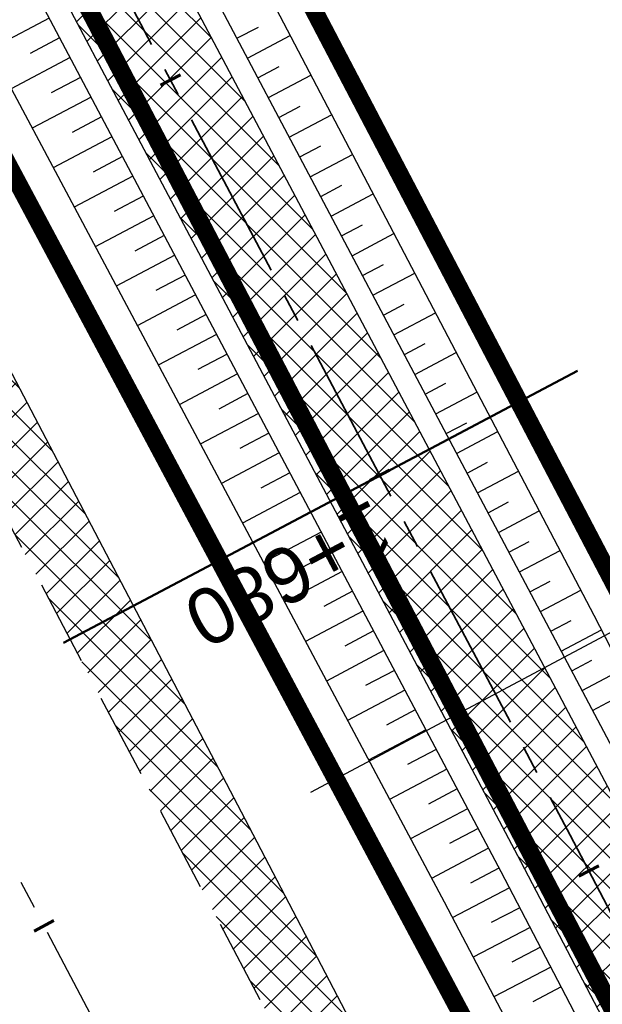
# Model space of a CAD drawing. Header units: metres. Extents: x 7529682 to 7533711, y 5721195 to 5727842.
# Tile 145 of 232: x 7530494 to 7530507, y 5726301 to 5726323. Entities that reach past the tile are written whole.
import ezdxf

# ---------------------------------------------------------------- set-up
doc = ezdxf.new("R2010")
doc.units = ezdxf.units.M
for name, pattern in [('817-dzialki-09-05-04$0$HIDDEN', [0.375, 0.25, -0.125]), ('ACAD_ISO05W100', [33, 24, -3, 0, -3, 0, -3]), ('CENTER', [50.800000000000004, 31.75, -6.35, 6.35, -6.35]), ('CENTER2', [28.575000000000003, 19.05, -3.175, 3.175, -3.175]), ('HIDDEN', [9.524999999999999, 6.35, -3.175])]:
    doc.linetypes.add(name, pattern=pattern)
for name, color, linetype in [('C-DROGI-SYTUACJA', 7, 'Continuous'), ('C-DROGI-SYTUACJA-ETYKIETY', 7, 'Continuous'), ('D-hatch-pobocza', 131, 'Continuous'), ('D-pobocza', 60, 'Continuous'), ('D-rowy', 160, 'Continuous'), ('D-skarpa', 2, 'Continuous'), ('D-skarpa-kreskowanie', 2, 'Continuous')]:
    doc.layers.add(name, color=color, linetype=linetype)
for name, color, linetype, lineweight, true_color in [('D-hatch-ciag-pieszo-rowerowy', 7, 'Continuous', 13, 0xff9f80), ('D-LR-etap-III', 7, '817-dzialki-09-05-04$0$HIDDEN', 50, 0x00008f), ('D-przekroje-pop', 7, 'Continuous', 50, 0x000099)]:
    doc.layers.add(name, color=color, linetype=linetype, lineweight=lineweight, true_color=true_color)
for name, color, linetype, lineweight in [('D-krawędzie', 3, 'Continuous', 30), ('D-obrzeża', 2, 'Continuous', 30), ('D-opisy', 2, 'Continuous', 30), ('D-oś', 10, 'CENTER', 30), ('D-pas-drogowy', 7, 'ACAD_ISO05W100', 50)]:
    doc.layers.add(name, color=color, linetype=linetype, lineweight=lineweight)
doc.layers.add('poprzeczki', color=7, linetype='Continuous', true_color=0x0000c7)
doc.styles.get("Standard").update_dxf_attribs({"font": 'arial.ttf'})
pattern_1 = [(45, (0, 0), (-0.3367596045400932, 0.3367596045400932), []), (135, (0, 0), (-0.3367596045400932, -0.3367596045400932), [])]

# ---------------------------------------------------------------- blocks, each defined once
blk = doc.blocks.new('AeccTickLine')
at = {"color": 0, "linetype": 'ByBlock', "lineweight": -2}
blk.add_line((0, 1), (-3.673819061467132e-16, -1), dxfattribs=at)

msp = doc.modelspace()

# ---------------------------------------------------------------- hatches: boundary and pattern name
at = {"layer": 'D-hatch-ciag-pieszo-rowerowy'}
h = msp.add_hatch(dxfattribs=at)
h.set_pattern_fill('ANSI37', color=256, scale=0.15, style=0)
h.set_pattern_definition(pattern_1)
edge = h.paths.add_edge_path()
edge.add_line((7530579.998522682, 5726163.493739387), (7530582.284496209, 5726164.518555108))
edge.add_line((7530582.284496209, 5726164.518555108), (7530574.938047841, 5726178.433592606))
edge.add_arc((7530619.154135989, 5726201.777490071), 49.99999999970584, 202.6680019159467, 207.8318275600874, ccw=False)
edge.add_line((7530573.016462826, 5726182.507951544), (7530570.149922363, 5726189.371401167))
edge.add_arc((7530524.012249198, 5726170.10186264), 50.00000000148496, 22.66800191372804, 27.59343639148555)
edge.add_line((7530568.325081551, 5726193.261588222), (7530565.111118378, 5726199.411048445))
edge.add_arc((7530529.660852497, 5726180.883267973), 40.00000000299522, 27.5934364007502, 33.13088798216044)
edge.add_line((7530563.157820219, 5726202.745407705), (7530555.510576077, 5726214.462444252))
edge.add_arc((7530589.007543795, 5726236.324583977), 39.99999999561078, 208.4475238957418, 213.1308879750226, ccw=False)
edge.add_line((7530553.837393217, 5726217.270437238), (7530543.027684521, 5726237.223001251))
edge.add_line((7530543.027684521, 5726237.223001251), (7530528.098577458, 5726266.318802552))
edge.add_line((7530528.098577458, 5726266.318802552), (7530507.524476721, 5726305.703644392))
edge.add_line((7530507.524476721, 5726305.703644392), (7530488.365786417, 5726341.908676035))
edge.add_line((7530488.365786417, 5726341.908676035), (7530485.291037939, 5726347.724119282))
edge.add_line((7530485.291037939, 5726347.724119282), (7530482.336740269, 5726347.963133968))
edge.add_line((7530482.336740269, 5726347.963133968), (7530486.156097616, 5726340.739370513))
edge.add_line((7530486.156097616, 5726340.739370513), (7530505.311679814, 5726304.540212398))
edge.add_line((7530505.311679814, 5726304.540212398), (7530525.878466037, 5726265.169372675))
edge.add_line((7530525.878466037, 5726265.169372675), (7530540.816194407, 5726236.056769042))
edge.add_line((7530540.816194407, 5726236.056769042), (7530551.687957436, 5726215.98966512))
edge.add_arc((7530586.858108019, 5726235.043811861), 40.00000000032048, 208.4475238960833, 213.1308879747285)
edge.add_line((7530553.361140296, 5726213.181672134), (7530560.998180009, 5726201.480270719))
edge.add_arc((7530527.501212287, 5726179.618130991), 40.00000000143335, 27.59343638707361, 33.130887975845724, ccw=False)
edge.add_line((7530562.95147817, 5726198.145911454), (7530566.059636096, 5726192.19889448))
edge.add_arc((7530521.746803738, 5726169.039168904), 50.00000000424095, 22.668001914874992, 27.593436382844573, ccw=False)
edge.add_line((7530567.884476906, 5726188.308707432), (7530570.753025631, 5726181.440449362))
edge.add_arc((7530616.890698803, 5726200.709987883), 50.00000000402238, 202.6680019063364, 207.8318275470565)
edge.add_line((7530572.674610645, 5726177.366090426), (7530579.998522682, 5726163.493739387))
at = {"layer": 'D-hatch-pobocza'}
h = msp.add_hatch(dxfattribs=at)
h.set_pattern_fill('ANSI37', color=256, scale=0.15, style=0)
h.set_pattern_definition(pattern_1)
h.paths.add_polyline_path([(7530484.05, 5726334.34), (7530471.92, 5726357.11), (7530458.95, 5726381.07), (7530447.57, 5726403.23), (7530435.55, 5726425.46), (7530424.34, 5726446.96), (7530408.219999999, 5726477.68), (7530396.719999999, 5726499.26), (7530381.74, 5726527.87), (7530371.44, 5726547.5), (7530359.58, 5726569.81), (7530349.42, 5726588.72), (7530332.29, 5726621.37), (7530323.719999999, 5726638.05), (7530306.54, 5726670.82), (7530298.559999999, 5726686.33), (7530287.259999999, 5726707.54), (7530284.291048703, 5726713.261271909), (7530282.669641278, 5726712.403913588), (7530284.501430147, 5726708.939695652), (7530291.375516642, 5726695.939652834), (7530296.045865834, 5726687.107244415), (7530304.46414878, 5726671.186868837), (7530316.603827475, 5726648.181421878), (7530333.058434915, 5726617.014067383), (7530350.00379698, 5726585.00616126), (7530367.257623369, 5726552.315762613), (7530385.762825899, 5726517.234589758), (7530404.054360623, 5726482.546167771), (7530421.086512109, 5726450.182125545), (7530442.441939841, 5726409.661369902), (7530463.421308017, 5726369.849931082), (7530489.269347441, 5726320.82820421), (7530506.411845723, 5726288.291398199), (7530524.314558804, 5726254.7836642), (7530540.549094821, 5726224.891183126), (7530548.272673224, 5726210.668598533), (7530551.69684983, 5726207.034942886), (7530543.21, 5726222.9), (7530538.34, 5726232.11), (7530533.7, 5726240.35), (7530511.95, 5726280.97), (7530499.24, 5726305.31)])

# ---------------------------------------------------------------- linework, layer by layer
at = {"layer": 'C-DROGI-SYTUACJA', "color": 10, "linetype": 'CENTER2', "lineweight": 35, "ltscale": 0.2}
msp.add_lwpolyline([(7530444.81964382, 5726422.144181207), (7530467.787193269, 5726378.155809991), (7530487.261147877, 5726341.323634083), (7530506.418078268, 5726305.121928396), (7530526.988521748, 5726265.744087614), (7530541.921939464, 5726236.639885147), (7530552.762675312, 5726216.630051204, 0.02043787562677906), (7530554.435858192, 5726213.822058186), (7530562.078000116, 5726202.112839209, -0.02416639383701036), (7530564.031298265, 5726198.778479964), (7530567.391574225, 5726192.349071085, -0.02149457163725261), (7530568.851446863, 5726189.236921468), (7530572.058530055, 5726181.558099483, 0.02253525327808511), (7530573.595798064, 5726178.298612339), (7530581.269449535, 5726163.763813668, 0.09655801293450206), (7530584.871000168, 5726159.294358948), (7530589.549337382, 5726155.353842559, -0.1081082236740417), (7530591.633482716, 5726152.642882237), (7530599.060079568, 5726136.869261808, -0.1935663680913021), (7530599.403975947, 5726130.908749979), (7530599.097438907, 5726129.998316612, 0.2231735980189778), (7530599.582685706, 5726125.774388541), (7530602.576188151, 5726120.930317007, -0.0171909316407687)], format="xyb", dxfattribs=at)
at = {"layer": 'D-krawędzie', "linetype": 'HIDDEN', "ltscale": 0.3}
msp.add_lwpolyline([(7530304.46414878, 5726671.186868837), (7530316.603827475, 5726648.181421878), (7530333.058434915, 5726617.014067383), (7530350.00379698, 5726585.00616126), (7530367.257623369, 5726552.315762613), (7530385.762825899, 5726517.234589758), (7530404.054360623, 5726482.546167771), (7530421.086512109, 5726450.182125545), (7530442.441939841, 5726409.661369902), (7530463.421308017, 5726369.849931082), (7530489.269347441, 5726320.82820421), (7530506.411845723, 5726288.291398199), (7530524.314558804, 5726254.7836642), (7530540.549094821, 5726224.891183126), (7530548.24, 5726210.73)], dxfattribs=at)
at = {"layer": 'D-LR-etap-III', "ltscale": 10, "flags": 128}
msp.add_lwpolyline([(7531750.474471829, 5723895.103125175, 0.4, 0.4, 0), (7531750.505, 5723895.13, 0.4, 0.4, 0), (7531682.71, 5724022.92, 0.4, 0.4, 0), (7531619.177023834, 5724147.203692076, 0.4, 0.4, 0), (7531592.308960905, 5724198.48863389, 0.4, 0.4, 0), (7531553.263875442, 5724272.918564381, 0.4, 0.4, 0), (7531504.019999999, 5724366.79, 0.4, 0.4, 0), (7531482.09, 5724407.62, 0.4, 0.4, 0), (7531412.350402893, 5724541.182759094, 0.4, 0.4, 0), (7531388.463669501, 5724586.929768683, 0.4, 0.4, 0), (7531345.12, 5724669.94, 0.4, 0.4, 0), (7531127.66, 5725081.67, 0.4, 0.4, 0), (7531059.253139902, 5725211.040795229, 0.4, 0.4, 0), (7531008.007244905, 5725307.953830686, 0.4, 0.4, 0), (7530964.181635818, 5725390.835555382, 0.4, 0.4, 0), (7530914.557354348, 5725484.683561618, 0.4, 0.4, 0), (7530865.243241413, 5725577.493975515, 0.4, 0.4, 0), (7530840.085257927, 5725624.058651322, 0.4, 0.4, 0), (7530802.559525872, 5725694.924584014, 0.4, 0.4, 0), (7530755.54, 5725787.51, 0.4, 0.4, 0), (7530708.717810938, 5725876.303221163, 0.4, 0.4, 0), (7530695.12, 5725902.09, 0.4, 0.4, 0), (7530642.91397006, 5726001.07839487, 0.4, 0.4, 0), (7530634.934723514, 5726016.146615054, 0.4, 0.4, 0), (7530610.820000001, 5726061.929999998, 0.4, 0.4, 0), (7530610.820000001, 5726061.929999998, 0.4, 0.4, 0), (7530607.21, 5726063.51, 0.4, 0.4, 0), (7530597.42, 5726080.68, 0.4, 0.4, 0), (7530591.16, 5726088.44, 0.4, 0.4, 0), (7530581.28, 5726107.21, 0.4, 0.4, 0), (7530571.29, 5726130.56, 0.4, 0.4, 0), (7530549.554994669, 5726171.527317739, 0.4, 0.4, 0), (7530531.014309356, 5726206.473807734, 0.4, 0.4, 0), (7530516.461208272, 5726236.016618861, 0.4, 0.4, 0), (7530500.798929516, 5726266.141265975, 0.4, 0.4, 0), (7530491.349999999, 5726283.94, 0.4, 0.4, 0), (7530482.4, 5726303.41, 0.4, 0.4, 0), (7530482.4, 5726303.41, 0.4, 0.4, 0), (7530450.41, 5726357.28, 0.4, 0.4, 0), (7530397.759396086, 5726458.499907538, 0.4, 0.4, 0), (7530334.707815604, 5726583.664702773, 0.4, 0.4, 0), (7530303.939274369, 5726645.167943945, 0.4, 0.4, 0), (7530300.509779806, 5726651.777515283, 0.4, 0.4, 0), (7530289.213532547, 5726671.966724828, 0.4, 0.4, 0), (7530281.54, 5726685.57, 0.4, 0.4, 0), (7530261.37085633, 5726724.163374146, 0.4, 0.4, 0), (7530254.03, 5726738.21, 0.4, 0.4, 0), (7530197.219999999, 5726845.06, 0.4, 0.4, 0), (7530194.71, 5726849.15, 0.4, 0.4, 0), (7530195.92, 5726850.75, 0.4, 0.4, 0), (7530170.546669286, 5726892.961489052, 0.4, 0.4, 0), (7530143.174718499, 5726945.065838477, 0.4, 0.4, 0), (7530105.059999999, 5727018.32, 0.4, 0.4, 0), (7530100.059999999, 5727027.16, 0.4, 0.4, 0), (7530062.318670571, 5727099.625398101, 0.4, 0.4, 0), (7530015.378537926, 5727189.420463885, 0.4, 0.4, 0), (7529983.207960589, 5727250.206596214, 0.4, 0.4, 0), (7529953.284293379, 5727306.74720398, 0.4, 0.4, 0), (7529900.67053443, 5727406.15903814, 0.4, 0.4, 0), (7529890.630239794, 5727425.131178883, 0.4, 0.4, 0), (7529875.155383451, 5727454.426350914, 0.4, 0.4, 0), (7529857.560096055, 5727487.787346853, 0.4, 0.4, 0), (7529835.194401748, 5727530.19312405, 0.4, 0.4, 0), (7529811.740544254, 5727574.662079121, 0.4, 0.4, 0), (7529792.101859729, 5727611.922638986, 0.4, 0.4, 0), (7529768.066117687, 5727657.469613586, 0.4, 0.4, 0), (7529755.210566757, 5727682.131373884, 0.4, 0.4, 0), (7529753.309999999, 5727681.13, 0.4, 0.4, 0), (7529739.21, 5727707.77, 0.4, 0.4, 0), (7529735.394745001, 5727711.251990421, 0.4, 0.4, 0), (7529725.42, 5727730.2, 0.4, 0.4, 0), (7529723.55, 5727729.88, 0.4, 0.4, 0), (7529695.566668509, 5727782.932080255, 0.4, 0.4, 0), (7529717.67971874, 5727794.024357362, 0.4, 0.4, 0), (7529736.274870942, 5727758.647400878, 0.4, 0.4, 0), (7529736.274870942, 5727758.647400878, 0.4, 0.4, 0), (7529744.511003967, 5727750.406106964, 0.4, 0.4, 0), (7529744.511003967, 5727750.406106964, 0.4, 0.4, 0), (7529750.282568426, 5727738.549848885, 0.4, 0.4, 0), (7529777.108510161, 5727687.569424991, 0.4, 0.4, 0), (7529796.51537536, 5727651.329932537, 0.4, 0.4, 0), (7529814.937945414, 5727616.793170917, 0.4, 0.4, 0), (7529839.006722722, 5727572.303976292, 0.4, 0.4, 0), (7529860.617626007, 5727532.509108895, 0.4, 0.4, 0), (7529882.348967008, 5727491.504261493, 0.4, 0.4, 0), (7529904.865139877, 5727449.096370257, 0.4, 0.4, 0), (7529920.747384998, 5727418.884773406, 0.4, 0.4, 0), (7529946.676504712, 5727368.547487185, 0.4, 0.4, 0), (7529972.024701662, 5727320.573310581, 0.4, 0.4, 0), (7529987.740014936, 5727290.153392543, 0.4, 0.4, 0), (7529996.497385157, 5727273.661630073, 0.4, 0.4, 0), (7530017.541471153, 5727234.202689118, 0.4, 0.4, 0), (7530033.053657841, 5727204.864166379, 0.4, 0.4, 0), (7530051.622983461, 5727170.222745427, 0.4, 0.4, 0), (7530069.276612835, 5727137.015751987, 0.4, 0.4, 0), (7530089.385386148, 5727097.533639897, 0.4, 0.4, 0), (7530109.712512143, 5727060.746615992, 0.4, 0.4, 0), (7530136.769722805, 5727011.640131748, 0.4, 0.4, 0), (7530162.446686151, 5726962.743777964, 0.4, 0.4, 0), (7530187.674104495, 5726916.992101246, 0.4, 0.4, 0), (7530207.820739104, 5726879.335323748, 0.4, 0.4, 0), (7530230.625609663, 5726834.518686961, 0.4, 0.4, 0), (7530262.288093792, 5726776.61832811, 0.4, 0.4, 0), (7530277.509672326, 5726760.213143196, 0.4, 0.4, 0), (7530286.036865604, 5726744.106684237, 0.4, 0.4, 0), (7530288.097472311, 5726735.884066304, 0.4, 0.4, 0), (7530290.393870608, 5726725.046963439, 0.4, 0.4, 0), (7530296.17664807, 5726713.582980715, 0.4, 0.4, 0), (7530302.726195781, 5726701.18226779, 0.4, 0.4, 0), (7530325.685047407, 5726657.466383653, 0.4, 0.4, 0), (7530343.243978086, 5726623.648592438, 0.4, 0.4, 0), (7530360.229820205, 5726591.746871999, 0.4, 0.4, 0), (7530383.20855044, 5726548.059469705, 0.4, 0.4, 0), (7530406.017875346, 5726503.605514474, 0.4, 0.4, 0), (7530427.464919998, 5726462.620289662, 0.4, 0.4, 0), (7530447.9278544, 5726424.388014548, 0.4, 0.4, 0), (7530471.126878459, 5726379.920667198, 0.4, 0.4, 0), (7530490.501003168, 5726343.033350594, 0.4, 0.4, 0), (7530509.499458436, 5726306.733076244, 0.4, 0.4, 0), (7530529.890269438, 5726267.244072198, 0.4, 0.4, 0), (7530543.852446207, 5726238.990319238, 0.4, 0.4, 0), (7530554.808897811, 5726218.943990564, 0.4, 0.4, 0), (7530559.027108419, 5726212.223286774, 0.4, 0.4, 0), (7530563.060988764, 5726206.409670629, 0.4, 0.4, 0), (7530566.93354971, 5726200.463543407, 0.4, 0.4, 0), (7530569.771022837, 5726194.901501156, 0.4, 0.4, 0), (7530571.47319415, 5726191.282350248, 0.4, 0.4, 0), (7530572.839142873, 5726188.024533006, 0.4, 0.4, 0), (7530575.295071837, 5726182.034664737, 0.4, 0.4, 0), (7530579.736851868, 5726173.306070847, 0.4, 0.4, 0), (7530583.3, 5726167.41, 0.4, 0.4, 0), (7530593.4, 5726163.33, 0.4, 0.4, 0), (7530598.618375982, 5726155.264489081, 0.4, 0.4, 0), (7530608.258304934, 5726140.497132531, 0.4, 0.4, 0), (7530603.269999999, 5726136.83, 0.4, 0.4, 0), (7530606.53, 5726131.84, 0.4, 0.4, 0), (7530604.239057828, 5726124.21679044, 0.4, 0.4, 0), (7530605.847136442, 5726121.630127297, 0.4, 0.4, 0), (7530608.971611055, 5726116.164124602, 0.4, 0.4, 0), (7530618.114293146, 5726097.791111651, 0.4, 0.4, 0), (7530651.213125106, 5726034.959524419, 0.4, 0.4, 0), (7530670.243741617, 5725998.61095082, 0.4, 0.4, 0), (7530698.075474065, 5725945.952624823, 0.4, 0.4, 0), (7530716.505955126, 5725911.3051464, 0.4, 0.4, 0), (7530735.223454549, 5725875.667401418, 0.4, 0.4, 0), (7530752.504235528, 5725842.154920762, 0.4, 0.4, 0), (7530778.310652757, 5725793.501254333, 0.4, 0.4, 0), (7530797.499961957, 5725756.381811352, 0.4, 0.4, 0), (7530812.518974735, 5725728.28874362, 0.4, 0.4, 0), (7530820.039295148, 5725713.160404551, 0.4, 0.4, 0), (7530822.422446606, 5725710.193574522, 0.4, 0.4, 0), (7530833.154893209, 5725688.800634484, 0.4, 0.4, 0), (7530849.629354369, 5725656.158601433, 0.4, 0.4, 0), (7530867.98290276, 5725621.963939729, 0.4, 0.4, 0), (7530872.629809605, 5725612.88760475, 0.4, 0.4, 0), (7530880.354488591, 5725597.594500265, 0.4, 0.4, 0), (7530883.839446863, 5725593.389159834, 0.4, 0.4, 0), (7530891.782113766, 5725587.763349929, 0.4, 0.4, 0), (7530895.038670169, 5725584.280746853, 0.4, 0.4, 0), (7530897.033644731, 5725580.941110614, 0.4, 0.4, 0), (7530900.951646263, 5725579.945856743, 0.4, 0.4, 0), (7530904.80970798, 5725571.977328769, 0.4, 0.4, 0), (7530903.682362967, 5725568.566434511, 0.4, 0.4, 0), (7530908.900614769, 5725558.844845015, 0.4, 0.4, 0), (7530910.252030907, 5725545.671606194, 0.4, 0.4, 0), (7530912.872986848, 5725538.645543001, 0.4, 0.4, 0), (7530945.278171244, 5725478.464284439, 0.4, 0.4, 0), (7530959.692318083, 5725450.24628822, 0.4, 0.4, 0), (7531002.82670893, 5725368.192370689, 0.4, 0.4, 0), (7531044.703532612, 5725290.314293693, 0.4, 0.4, 0), (7531064.098839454, 5725253.212562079, 0.4, 0.4, 0), (7531083.010253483, 5725216.677517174, 0.4, 0.4, 0), (7531113.013137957, 5725158.465613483, 0.4, 0.4, 0), (7531137.364304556, 5725113.07076138, 0.4, 0.4, 0), (7531150.830830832, 5725086.711759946, 0.4, 0.4, 0), (7531159.745663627, 5725076.640848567, 0.4, 0.4, 0), (7531166.309999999, 5725074.58, 0.4, 0.4, 0), (7531172.29, 5725062.58, 0.4, 0.4, 0), (7531170.589828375, 5725055.605912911, 0.4, 0.4, 0), (7531173.732823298, 5725044.080706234, 0.4, 0.4, 0), (7531215.342008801, 5724964.859648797, 0.4, 0.4, 0), (7531238.054496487, 5724921.684649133, 0.4, 0.4, 0), (7531262.389821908, 5724875.282876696, 0.4, 0.4, 0), (7531295.587160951, 5724811.265731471, 0.4, 0.4, 0), (7531348.487908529, 5724712.362812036, 0.4, 0.4, 0), (7531363.740817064, 5724682.68394264, 0.4, 0.4, 0), (7531366.986905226, 5724675.865317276, 0.4, 0.4, 0), (7531382.541261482, 5724646.110625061, 0.4, 0.4, 0), (7531401.299165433, 5724610.874551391, 0.4, 0.4, 0), (7531428.964837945, 5724558.862274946, 0.4, 0.4, 0), (7531449.111202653, 5724520.397801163, 0.4, 0.4, 0), (7531477.292992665, 5724465.831467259, 0.4, 0.4, 0), (7531500.996290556, 5724421.112506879, 0.4, 0.4, 0), (7531512.121834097, 5724400.549045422, 0.4, 0.4, 0), (7531513.78163794, 5724396.757451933, 0.4, 0.4, 0), (7531526.32, 5724379.39, 0.4, 0.4, 0), (7531566.783642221, 5724302.73628205, 0.4, 0.4, 0), (7531578.579156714, 5724282.774819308, 0.4, 0.4, 0), (7531584.232619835, 5724273.111246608, 0.4, 0.4, 0), (7531590.109283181, 5724263.508189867, 0.4, 0.4, 0), (7531593.027899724, 5724258.771479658, 0.4, 0.4, 0), (7531595.711841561, 5724254.226824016, 0.4, 0.4, 0), (7531601.659976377, 5724243.898197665, 0.4, 0.4, 0), (7531606.097733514, 5724235.986407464, 0.4, 0.4, 0), (7531609.382207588, 5724230.799061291, 0.4, 0.4, 0), (7531611.580260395, 5724227.671180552, 0.4, 0.4, 0), (7531612.707802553, 5724225.86410867, 0.4, 0.4, 0), (7531618.665224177, 5724214.480919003, 0.4, 0.4, 0), (7531619.885522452, 5724212.333950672, 0.4, 0.4, 0), (7531620.931818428, 5724210.787064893, 0.4, 0.4, 0), (7531623.518605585, 5724207.111542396, 0.4, 0.4, 0), (7531626.143926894, 5724203.61306897, 0.4, 0.4, 0), (7531632.022984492, 5724196.485954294, 0.4, 0.4, 0), (7531653.949089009, 5724152.617641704, 0.4, 0.4, 0), (7531656.750690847, 5724143.103797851, 0.4, 0.4, 0), (7531659.61440691, 5724133.254504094, 0.4, 0.4, 0), (7531661.627147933, 5724128.646047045, 0.4, 0.4, 0.01093811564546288), (7531674.314987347, 5724101.43546424, 0.4, 0.4, 0), (7531685.137626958, 5724081.408252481, 0.4, 0.4, 0), (7531692.159945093, 5724066.277333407, 0.4, 0.4, 0), (7531699.662164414, 5724051.388120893, 0.4, 0.4, 0), (7531704.480624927, 5724040.808561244, 0.4, 0.4, 0), (7531704.480624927, 5724040.808561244, 0.4, 0.4, 0), (7531704.401251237, 5724037.368913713, 0.4, 0.4, 0), (7531720.383609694, 5724003.441317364, 0.4, 0.4, 0), (7531728.79890528, 5723986.206298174, 0.4, 0.4, 0), (7531733.237926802, 5723977.192631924, 0.4, 0.4, 0), (7531736.750027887, 5723969.505210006, 0.4, 0.4, 0), (7531737.336143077, 5723968.518916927, 0.4, 0.4, 0), (7531738.285051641, 5723967.699360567, 0.4, 0.4, 0), (7531742.180915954, 5723962.346428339, 0.4, 0.4, 0), (7531744.286141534, 5723958.615526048, 0.4, 0.4, 0), (7531755.393260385, 5723944.192617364, 0.4, 0.4, 0), (7531758.69, 5723936.76, 0.4, 0.4, 0), (7531780.08, 5723929.25, 0.4, 0.4, 0), (7531792.611989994, 5723906.337708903, 0.4, 0.4, 0), (7531792.611989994, 5723906.337708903, 0.4, 0.4, 0), (7531756.962094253, 5723883.055323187, 0.4, 0.4, 0), (7531750.46, 5723895.130000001, 0.4, 0.4, 0), (7531750.46, 5723895.130000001, 0, 0, 0)], format="xyseb", dxfattribs=at)
at = {"layer": 'D-obrzeża'}
for points in [[(7530445.927238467, 5726422.723607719), (7530468.89375299, 5726378.737218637), (7530488.365786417, 5726341.908676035), (7530507.524476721, 5726305.703644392), (7530528.098577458, 5726266.318802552), (7530543.027684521, 5726237.223001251), (7530553.837393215, 5726217.270437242, 0.02043787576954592), (7530555.510576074, 5726214.462444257), (7530563.157820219, 5726202.745407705, -0.0241663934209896), (7530565.111118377, 5726199.411048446), (7530568.325081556, 5726193.261588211, -0.0214945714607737), (7530570.149922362, 5726189.371401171), (7530573.016462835, 5726182.507951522, 0.02253525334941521), (7530574.938047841, 5726178.433592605), (7530582.466790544, 5726164.173268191, 0.1441227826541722), (7530586.406513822, 5726160.126788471), (7530591.401727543, 5726157.316315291, -0.1432658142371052), (7530593.36372415, 5726155.307912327), (7530594.228048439, 5726153.684013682)], [(7530443.712049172, 5726421.564754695), (7530466.680633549, 5726377.574401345), (7530486.156097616, 5726340.739370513), (7530505.311679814, 5726304.540212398), (7530525.878466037, 5726265.169372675), (7530540.816194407, 5726236.056769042), (7530551.687957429, 5726215.989665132, 0.02043787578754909), (7530553.361140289, 5726213.181672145), (7530560.998180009, 5726201.480270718, -0.02416639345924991), (7530562.95147817, 5726198.145911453), (7530566.059636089, 5726192.198894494, -0.02149457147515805), (7530567.884476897, 5726188.308707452), (7530570.753025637, 5726181.440449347, 0.02253525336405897), (7530572.674610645, 5726177.366090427), (7530580.714128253, 5726162.138298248, 0.1015835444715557), (7530584.545960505, 5726157.478765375), (7530584.686263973, 5726157.365285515, -0.1007353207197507), (7530588.494501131, 5726152.75026333), (7530588.874100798, 5726152.037068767)]]:
    msp.add_lwpolyline(points, format="xyb", dxfattribs=at)
at = {"layer": 'D-opisy'}
msp.add_line((7530500.62, 5726306.08), (7530530.687670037, 5726322.120006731), dxfattribs=at)
at = {"layer": 'D-oś', "ltscale": 0.1}
msp.add_lwpolyline([(7530594.845000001, 5726110.895), (7530540.21, 5726214.45), (7530503.320056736, 5726286.650988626), (7530486.173361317, 5726319.195761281), (7530460.324927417, 5726368.21823651), (7530439.345630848, 5726408.029539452), (7530417.989237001, 5726448.552129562), (7530400.958415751, 5726480.913646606), (7530382.667120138, 5726515.601615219), (7530364.162298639, 5726550.68206594), (7530346.909504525, 5726583.37050876), (7530329.964237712, 5726615.378234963), (7530313.508365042, 5726646.547986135), (7530301.370075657, 5726669.550802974)], dxfattribs=at)
at = {"layer": 'D-pas-drogowy', "ltscale": 0.2, "flags": 128}
msp.add_lwpolyline([(7531633.018560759, 5724182.834272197, 0.4, 0.4, 0), (7531617.558899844, 5724211.608162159, 0.4, 0.4, 0), (7531566.783642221, 5724302.73628205, 0.4, 0.4, 0), (7531538.419082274, 5724356.469679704, 0.4, 0.4, 0), (7531526.32, 5724379.39, 0.4, 0.4, 0), (7531516.102085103, 5724393.607319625, 0.4, 0.4, 0.001485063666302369), (7531513.78037409, 5724396.837773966, 0.4, 0.4, 0), (7531501.87, 5724413.41, 0.4, 0.4, 0), (7531474.926107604, 5724464.507896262, 0.4, 0.4, 0), (7531446.200436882, 5724518.992313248, 0.4, 0.4, 0), (7531424.962185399, 5724559.262257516, 0.4, 0.4, 0), (7531398.444460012, 5724609.565801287, 0.4, 0.4, 0), (7531379.647455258, 5724645.216004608, 0.4, 0.4, 0), (7531365.23, 5724672.56, 0.4, 0.4, 0), (7531341.305752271, 5724717.915356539, 0.4, 0.4, 0), (7531312.899996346, 5724771.788898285, 0.4, 0.4, 0), (7531292.590923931, 5724810.306502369, 0.4, 0.4, 0), (7531259.391619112, 5724873.271351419, 0.4, 0.4, 0), (7531233.740401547, 5724921.922582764, 0.4, 0.4, 0), (7531203.072738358, 5724980.092044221, 0.4, 0.4, 0), (7531173.471398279, 5725036.225177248, 0.4, 0.4, 0), (7531168.269999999, 5725046.09, 0.4, 0.4, 0), (7531172.29, 5725062.58, 0.4, 0.4, 0), (7531166.309999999, 5725074.58, 0.4, 0.4, 0), (7531150.32, 5725079.6, 0.4, 0.4, 0), (7531141.5, 5725096.43, 0.4, 0.4, 0), (7531109.311735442, 5725157.814415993, 0.4, 0.4, 0), (7531086.641300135, 5725201.047918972, 0.4, 0.4, 0), (7531059.198258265, 5725253.383662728, 0.4, 0.4, 0), (7531028.206828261, 5725312.48946212, 0.4, 0.4, 0), (7530999.104694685, 5725367.990143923, 0.4, 0.4, 0), (7530956.247527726, 5725449.724815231, 0.4, 0.4, 0), (7530924.397774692, 5725510.463768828, 0.4, 0.4, 0), (7530897.509999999, 5725561.74, 0.4, 0.4, 0), (7530894.46, 5725566.14, 0.4, 0.4, 0), (7530892.16, 5725570.49, 0.4, 0.4, 0), (7530869.362688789, 5725613.307018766, 0.4, 0.4, 0), (7530861.693971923, 5725627.704613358, 0.4, 0.4, 0), (7530852.74, 5725644.52, 0.4, 0.4, 0), (7530831.509999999, 5725684.2, 0.4, 0.4, 0), (7530811.13, 5725722.52, 0.4, 0.4, 0), (7530792.3476413, 5725757.940652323, 0.4, 0.4, 0), (7530768.03, 5725803.8, 0.4, 0.4, 0), (7530748.768542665, 5725840.178507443, 0.4, 0.4, 0), (7530727.7, 5725879.97, 0.4, 0.4, 0), (7530712.0981582, 5725909.54523909, 0.4, 0.4, 0), (7530693.644105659, 5725944.645156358, 0.4, 0.4, 0), (7530665.702224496, 5725997.538976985, 0.4, 0.4, 0), (7530641.759999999, 5726042.88, 0.4, 0.4, 0), (7530616.5, 5726091.48, 0.4, 0.4, 0), (7530604.628439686, 5726114.319880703, 0.4, 0.4, -0.007762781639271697), (7530602.5, 5726118.43, 0.4, 0.4, 0), (7530603.992037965, 5726123.394821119, 0.4, 0.4, 0), (7530606.53, 5726131.84, 0.4, 0.4, 0), (7530603.269999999, 5726136.83, 0.4, 0.4, 0), (7530593.775620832, 5726151.368713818, 0.4, 0.4, 0), (7530590.202637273, 5726156.84001263, 0.4, 0.4, 0), (7530583.3, 5726167.41, 0.4, 0.4, 0), (7530580.578343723, 5726170.427567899, 0.4, 0.4, 0), (7530575.849999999, 5726175.67, 0.4, 0.4, 0), (7530569.009999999, 5726186.66, 0.4, 0.4, 0), (7530562.555322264, 5726199.189409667, 0.4, 0.4, 0), (7530555.67, 5726211.39, 0.4, 0.4, 0), (7530548.29, 5726224.23, 0.4, 0.4, 0), (7530540.58, 5726237.71, 0.4, 0.4, 0), (7530532.679999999, 5726252.65, 0.4, 0.4, 0), (7530524.059999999, 5726269.35, 0.4, 0.4, 0), (7530502.82, 5726309.91, 0.4, 0.4, 0), (7530488.83, 5726336.63, 0.4, 0.4, 0), (7530466.03, 5726380.16, 0.4, 0.4, 0), (7530438.469999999, 5726432.77, 0.4, 0.4, 0), (7530424.53, 5726459.09, 0.4, 0.4, 0), (7530401.63, 5726502.97, 0.4, 0.4, 0), (7530383.38, 5726538.06, 0.4, 0.4, 0), (7530353.969999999, 5726593.52, 0.4, 0.4, 0), (7530338.469999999, 5726622.74, 0.4, 0.4, 0), (7530322.009999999, 5726653.88, 0.4, 0.4, 0), (7530297.54, 5726700.33, 0.4, 0.4, 0), (7530287.38, 5726719.6, 0.4, 0.4, 0), (7530285.94993921, 5726722.315508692, 0.4, 0.4, 0), (7530280.259999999, 5726733.12, 0.4, 0.4, 0), (7530266.73, 5726758.74, 0.4, 0.4, 0), (7530260.42, 5726770.47, 0.4, 0.4, 0), (7530253.25, 5726783.82, 0.4, 0.4, 0), (7530244.95, 5726799.33, 0.4, 0.4, 0), (7530239.389999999, 5726808.49, 0.4, 0.4, 0), (7530238.29, 5726807.9, 0.4, 0.4, 0), (7530218.11, 5726850.67, 0.4, 0.4, 0), (7530175.906646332, 5726928.168028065, 0.4, 0.4, 0), (7530096.679999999, 5727076.15, 0.4, 0.4, 0), (7530094.679999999, 5727079.89, 0.4, 0.4, 0), (7530064.59693469, 5727135.522637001, 0.4, 0.4, 0), (7530046.730970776, 5727168.8921561, 0.4, 0.4, 0), (7530025.803045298, 5727208.461374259, 0.4, 0.4, 0), (7530012.846501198, 5727232.979315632, 0.4, 0.4, 0), (7529994.15, 5727268.45, 0.4, 0.4, 0), (7529981.670868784, 5727291.93018666, 0.4, 0.4, 0), (7529949.889999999, 5727351.73, 0.4, 0.4, 0), (7529924.75, 5727399.03, 0.4, 0.4, 0), (7529915.515824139, 5727417.099754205, 0.4, 0.4, 0), (7529885.83, 5727475.19, 0.4, 0.4, 0), (7529862.559999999, 5727519.97, 0.4, 0.4, 0), (7529852.984923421, 5727538.191086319, 0.4, 0.4, 0), (7529836.513084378, 5727569.51130111, 0.4, 0.4, 0), (7529815.36890814, 5727609.140983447, 0.4, 0.4, 0), (7529792.795203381, 5727651.247499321, 0.4, 0.4, 0), (7529774.199114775, 5727685.858348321, 0.4, 0.4, 0), (7529746.966026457, 5727736.059440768, 0.4, 0.4, 0), (7529733.92, 5727757.62, 0.4, 0.4, 0), (7529708.607472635, 5727806.388536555, 0.4, 0.4, 0), (7529688.491967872, 5727796.344621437, 0.4, 0.4, 0), (7529723.55, 5727729.88, 0.4, 0.4, 0), (7529725.42, 5727730.2, 0.4, 0.4, 0), (7529735.38, 5727711.28, 0.4, 0.4, 0), (7529739.21, 5727707.77, 0.4, 0.4, 0), (7529753.309999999, 5727681.13, 0.4, 0.4, 0), (7529755.178396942, 5727682.114424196, 0.4, 0.4, 0), (7529792.101859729, 5727611.922638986, 0.4, 0.4, 0), (7529811.740544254, 5727574.662079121, 0.4, 0.4, 0), (7529835.194401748, 5727530.19312405, 0.4, 0.4, 0), (7529857.560096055, 5727487.787346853, 0.4, 0.4, 0), (7529875.155383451, 5727454.426350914, 0.4, 0.4, 0), (7529890.630239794, 5727425.131178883, 0.4, 0.4, 0), (7529900.67053443, 5727406.15903814, 0.4, 0.4, 0), (7529953.284293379, 5727306.74720398, 0.4, 0.4, 0), (7529983.207960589, 5727250.206596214, 0.4, 0.4, 0), (7530015.378537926, 5727189.420463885, 0.4, 0.4, 0), (7530062.318670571, 5727099.625398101, 0.4, 0.4, 0), (7530100.059999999, 5727027.16, 0.4, 0.4, 0), (7530105.059999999, 5727018.32, 0.4, 0.4, 0), (7530143.174718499, 5726945.065838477, 0.4, 0.4, 0), (7530170.546669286, 5726892.961489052, 0.4, 0.4, 0), (7530195.92, 5726850.75, 0.4, 0.4, 0), (7530194.71, 5726849.15, 0.4, 0.4, 0), (7530197.219999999, 5726845.06, 0.4, 0.4, 0), (7530254.03, 5726738.21, 0.4, 0.4, 0), (7530261.37085633, 5726724.163374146, 0.4, 0.4, 0), (7530281.54, 5726685.57, 0.4, 0.4, 0), (7530289.213532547, 5726671.966724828, 0.4, 0.4, 0), (7530300.509779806, 5726651.777515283, 0.4, 0.4, 0), (7530303.939274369, 5726645.167943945, 0.4, 0.4, 0), (7530334.707815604, 5726583.664702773, 0.4, 0.4, 0), (7530397.759396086, 5726458.499907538, 0.4, 0.4, 0), (7530450.41, 5726357.28, 0.4, 0.4, 0), (7530482.4, 5726303.41, 0.4, 0.4, 0), (7530483.687990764, 5726301.003383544, 0.4, 0.4, 0), (7530491.349999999, 5726283.94, 0.4, 0.4, 0), (7530512.67, 5726243.78, 0.4, 0.4, 0), (7530529.429999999, 5726209.46, 0.4, 0.4, 0), (7530571.29, 5726130.56, 0.4, 0.4, 0), (7530581.28, 5726107.21, 0.4, 0.4, 0), (7530591.16, 5726088.44, 0.4, 0.4, 0), (7530597.42, 5726080.68, 0.4, 0.4, 0), (7530607.21, 5726063.51, 0.4, 0.4, 0), (7530610.820000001, 5726061.929999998, 0.4, 0.4, 0), (7530634.934723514, 5726016.146615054, 0.4, 0.4, 0), (7530642.91397006, 5726001.07839487, 0.4, 0.4, 0), (7530695.12, 5725902.09, 0.4, 0.4, 0), (7530708.717810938, 5725876.303221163, 0.4, 0.4, 0), (7530755.54, 5725787.51, 0.4, 0.4, 0), (7530802.559525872, 5725694.924584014, 0.4, 0.4, 0), (7530840.085257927, 5725624.058651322, 0.4, 0.4, 0), (7530865.243241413, 5725577.493975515, 0.4, 0.4, 0), (7530914.557354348, 5725484.683561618, 0.4, 0.4, 0), (7530964.181635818, 5725390.835555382, 0.4, 0.4, 0), (7531008.007244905, 5725307.953830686, 0.4, 0.4, 0), (7531059.253139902, 5725211.040795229, 0.4, 0.4, 0), (7531127.66, 5725081.67, 0.4, 0.4, 0), (7531345.12, 5724669.94, 0.4, 0.4, 0), (7531388.463669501, 5724586.929768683, 0.4, 0.4, 0), (7531412.350402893, 5724541.182759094, 0.4, 0.4, 0), (7531482.09, 5724407.62, 0.4, 0.4, 0), (7531504.019999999, 5724366.79, 0.4, 0.4, 0), (7531519.374444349, 5724337.520497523, 0.4, 0.4, 0), (7531563.748815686, 5724252.931583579, 0.4, 0.4, 0), (7531602.175111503, 5724179.681224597, 0.4, 0.4, 0), (7531619.177023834, 5724147.203692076, 0.4, 0.4, 0), (7531625.038493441, 5724135.63500206, 0.4, 0.4, 0), (7531656.796442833, 5724073.31633882, 0.4, 0.4, 0), (7531675.12, 5724037.36, 0.4, 0.4, 0), (7531682.71, 5724022.92, 0.4, 0.4, 0), (7531705.565196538, 5723979.810545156, 0.4, 0.4, 0), (7531736.605941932, 5723921.261514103, 0.4, 0.4, 0), (7531750.46, 5723895.130000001, 0.4, 0.4, 0), (7531740.769999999, 5723886.56, 0.4, 0.4, 0), (7531732.86, 5723885, 0.4, 0.4, 0), (7531722.179999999, 5723887.77, 0.4, 0.4, 0), (7531729.87, 5723862.17, 0.4, 0.4, 0), (7531742.92, 5723861.93, 0.4, 0.4, 0), (7531763.71, 5723859.52, 0.4, 0.4, 0), (7531768.42, 5723854.12, 0.4, 0.4, 0), (7531787.42, 5723817.97, 0.4, 0.4, 0), (7531795.57, 5723809.82, 0.4, 0.4, 0), (7531816.346897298, 5723819.850397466, 0.4, 0.4, 0), (7531816.346897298, 5723819.850397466, 0.4, 0.4, 0), (7531805.059999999, 5723843.23, 0.4, 0.4, 0), (7531803.61, 5723886.23, 0.4, 0.4, 0), (7531803.61, 5723886.23, 0.4, 0.4, 0), (7531780.08, 5723929.25, 0.4, 0.4, 0), (7531758.69, 5723936.76, 0.4, 0.4, 0), (7531749.3590272, 5723946.412126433, 0.4, 0.4, 0), (7531742.71, 5723953.29, 0.4, 0.4, 0), (7531735.177368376, 5723967.877529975, 0.4, 0.4, 0), (7531722.37, 5723992.68, 0.4, 0.4, 0), (7531705.041669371, 5724030.885563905, 0.4, 0.4, 0), (7531699.469999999, 5724043.17, 0.4, 0.4, 0), (7531692.69, 5724058.11, 0.4, 0.4, 0), (7531679.672010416, 5724084.016803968, 0.4, 0.4, 0), (7531674.55, 5724094.21, 0.4, 0.4, 0), (7531666.633166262, 5724114.002855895, 0.4, 0.4, 0), (7531649, 5724153.82, 0.4, 0.4, 0), (7531641.49, 5724149.34, 0.4, 0.4, 0), (7531626.04, 5724179.34, 0.4, 0.4, 0), (7531633.03, 5724182.84, 0, 0, 0)], format="xyseb", dxfattribs=at)
at = {"layer": 'D-pobocza'}
msp.add_lwpolyline([(7530548.272673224, 5726210.668598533), (7530551.69684983, 5726207.034942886), (7530543.21, 5726222.9), (7530538.34, 5726232.11), (7530533.7, 5726240.35), (7530511.95, 5726280.97), (7530499.24, 5726305.31), (7530484.05, 5726334.34), (7530471.92, 5726357.11), (7530458.95, 5726381.07), (7530447.57, 5726403.23), (7530435.55, 5726425.46), (7530424.34, 5726446.96), (7530408.219999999, 5726477.68), (7530396.719999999, 5726499.26), (7530381.74, 5726527.87), (7530371.44, 5726547.5), (7530359.58, 5726569.81), (7530349.42, 5726588.72), (7530332.29, 5726621.37), (7530323.719999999, 5726638.05), (7530306.54, 5726670.82)], dxfattribs=at)
for points in [[(7530324.032388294, 5726655.813713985), (7530341.471974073, 5726622.699070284), (7530358.390317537, 5726590.298920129), (7530381.35380982, 5726547.094645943), (7530404.499700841, 5726502.816380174), (7530425.990268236, 5726461.837237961), (7530446.370276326, 5726422.955378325), (7530469.336376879, 5726378.969782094), (7530488.807806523, 5726342.142381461), (7530507.967036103, 5726305.936330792), (7530528.542599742, 5726266.548688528), (7530543.469982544, 5726237.456247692), (7530554.277020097, 5726217.508614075, 0.02043787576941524), (7530555.92928817, 5726214.735721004), (7530563.576532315, 5726203.018684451, -0.0241663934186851), (7530565.554246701, 5726199.642645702), (7530568.768209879, 5726193.493185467, -0.02149457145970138), (7530570.611299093, 5726189.564096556), (7530573.477839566, 5726182.700646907, 0.0225352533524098), (7530575.380208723, 5726178.66703158), (7530582.908951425, 5726164.406707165)], [(7530320.935591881, 5726654.182808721), (7530338.372316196, 5726621.073598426), (7530355.293739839, 5726588.667549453), (7530378.257598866, 5726545.462585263), (7530401.398999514, 5726501.192909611), (7530422.890394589, 5726460.212189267), (7530443.269011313, 5726421.332984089), (7530466.238009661, 5726377.341837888), (7530485.714077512, 5726340.505665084), (7530504.869120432, 5726304.307525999), (7530525.434443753, 5726264.9394867), (7530540.373896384, 5726235.823522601), (7530551.248330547, 5726215.751488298, 0.02043787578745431), (7530552.942428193, 5726212.908395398), (7530560.579467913, 5726201.206993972, -0.02416639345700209), (7530562.508349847, 5726197.914314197), (7530565.616507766, 5726191.967297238, -0.02149457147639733), (7530567.423100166, 5726188.116012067), (7530570.291648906, 5726181.247753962, 0.02253525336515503), (7530572.232449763, 5726177.132651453), (7530572.778585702, 5726176.098205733)]]:
    msp.add_lwpolyline(points, format="xyb", dxfattribs=at)
at = {"layer": 'D-przekroje-pop'}
msp.add_lwpolyline([(7530506.581178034, 5726315.503817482), (7530502.161800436, 5726313.16520643), (7530495.09079628, 5726309.423428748)], dxfattribs=at)
at = {"layer": 'D-rowy', "linetype": 'HIDDEN', "ltscale": 0.1, "const_width": 0.4, "flags": 128}
msp.add_lwpolyline([(7530551.499172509, 5726212.266704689), (7530543.596747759, 5726226.236200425), (7530531.122140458, 5726249.920489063), (7530513.079232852, 5726284.071746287), (7530493.258053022, 5726321.227384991), (7530474.306713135, 5726357.906968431), (7530450.222123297, 5726402.719503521), (7530429.96750982, 5726441.4535147), (7530407.859108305, 5726483.738318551), (7530388.274906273, 5726520.930796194), (7530367.427952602, 5726560.808648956), (7530342.591333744, 5726608.109324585), (7530323.481608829, 5726644.276261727), (7530301.726796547, 5726686.325455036), (7530278.863028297, 5726729.804599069), (7530276.237700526, 5726736.773394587), (7530276.237700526, 5726736.773394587)], dxfattribs=at)
at = {"layer": 'D-skarpa', "linetype": 'Continuous'}
msp.add_lwpolyline([(7530446.65765741, 5726425.202170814, 0.0005304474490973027), (7530467.502333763, 5726385.315638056), (7530469.793794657, 5726380.871556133), (7530470.470837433, 5726379.557015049), (7530472.123183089, 5726376.465067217), (7530474.475080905, 5726372.052714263), (7530476.742451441, 5726367.595669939), (7530479.075686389, 5726363.173449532), (7530481.419165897, 5726358.756645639), (7530483.74261229, 5726354.329249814), (7530486.058620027, 5726349.897921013), (7530489.836629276, 5726342.685345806), (7530490.698818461, 5726341.040747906), (7530506.95003181, 5726310.042099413), (7530508.828643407, 5726306.397532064), (7530509.203294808, 5726305.561500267), (7530511.354587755, 5726301.044190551), (7530529.219069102, 5726266.909294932)], format="xyb", dxfattribs=at)
msp.add_lwpolyline([(7530456.996166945, 5726391.111111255), (7530459.239949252, 5726386.642135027), (7530461.585917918, 5726382.226513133), (7530464.545598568, 5726376.463283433), (7530466.183560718, 5726373.324662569), (7530468.496984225, 5726368.89196743), (7530471.095242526, 5726364.609870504), (7530475.826737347, 5726355.799809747), (7530478.179897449, 5726351.388124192), (7530484.35131314, 5726339.785142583), (7530485.224908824, 5726338.144107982), (7530503.59840871, 5726303.629838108), (7530504.009067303, 5726302.848107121), (7530520.287371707, 5726271.863860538)], dxfattribs=at)
at = {"layer": 'D-skarpa-kreskowanie', "linetype": 'Continuous'}
for p, q in [((7530494.771238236, 5726323.389944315, 107.5540297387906), (7530493.451100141, 5726322.691364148, 106.5582604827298)), ((7530498.970080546, 5726322.93827894, 107.6832296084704), (7530499.447236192, 5726323.190776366, 107.3233150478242)), ((7530495.005099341, 5726322.948006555, 107.5538604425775), (7530494.345577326, 5726322.599005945, 107.0563884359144)), ((7530499.203941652, 5726322.49634118, 107.6830603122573), (7530500.15655203, 5726323.000435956, 106.9645141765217)), ((7530495.238960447, 5726322.506068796, 107.5536911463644), (7530493.921010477, 5726321.808646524, 106.5595723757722)), ((7530499.437802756, 5726322.054403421, 107.6828910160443), (7530499.913257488, 5726322.30600077, 107.3242594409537)), ((7530495.472821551, 5726322.064131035, 107.5535218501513), (7530494.814393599, 5726321.715709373, 107.0568750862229)), ((7530499.671663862, 5726321.612465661, 107.6827217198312), (7530500.620872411, 5726322.114760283, 106.966741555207)), ((7530495.706682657, 5726321.622193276, 107.5533525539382), (7530494.390920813, 5726320.925928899, 106.5608842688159)), ((7530499.905524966, 5726321.170527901, 107.6825524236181), (7530500.379278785, 5726321.421225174, 107.3252038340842)), ((7530495.940543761, 5726321.180255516, 107.5531832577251), (7530495.283209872, 5726320.832412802, 107.0573617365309)), ((7530500.139386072, 5726320.728590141, 107.682383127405), (7530501.085192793, 5726321.229084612, 106.9689689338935)), ((7530496.174404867, 5726320.738317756, 107.553013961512), (7530494.86083115, 5726320.043211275, 106.5621961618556)), ((7530500.373247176, 5726320.286652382, 107.6822138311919), (7530500.84530008, 5726320.536449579, 107.3261482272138)), ((7530496.408265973, 5726320.296379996, 107.5528446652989), (7530495.752026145, 5726319.94911623, 107.0578483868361)), ((7530500.607108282, 5726319.844714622, 107.6820445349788), (7530501.549513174, 5726320.34340894, 106.9711963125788)), ((7530496.642127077, 5726319.854442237, 107.5526753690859), (7530495.330741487, 5726319.16049365, 106.5635080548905)), ((7530500.840969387, 5726319.402776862, 107.6818752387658), (7530501.311321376, 5726319.651673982, 107.3270926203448)), ((7530496.875988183, 5726319.412504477, 107.5525060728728), (7530496.220842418, 5726319.065819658, 107.0583350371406)), ((7530501.074830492, 5726318.960839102, 107.6817059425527), (7530502.013833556, 5726319.457733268, 106.973423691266)), ((7530497.109849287, 5726318.970566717, 107.5523367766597), (7530495.800651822, 5726318.277776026, 106.5648199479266)), ((7530501.308691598, 5726318.518901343, 107.6815366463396), (7530501.777342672, 5726318.766898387, 107.3280370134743)), ((7530497.343710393, 5726318.528628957, 107.5521674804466), (7530496.689658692, 5726318.182523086, 107.0588216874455)), ((7530501.542552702, 5726318.076963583, 107.6813673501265), (7530502.478153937, 5726318.572057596, 106.9756510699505)), ((7530497.577571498, 5726318.086691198, 107.5519981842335), (7530496.270562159, 5726317.395058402, 106.5661318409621)), ((7530501.776413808, 5726317.635025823, 107.6811980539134), (7530502.243363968, 5726317.88212279, 107.3289814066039)), ((7530497.811432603, 5726317.644753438, 107.5518288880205), (7530497.158474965, 5726317.299226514, 107.0593083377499)), ((7530502.010274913, 5726317.193088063, 107.6810287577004), (7530502.94247432, 5726317.686381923, 106.9778784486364)), ((7530498.045293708, 5726317.202815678, 107.5516595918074), (7530496.740472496, 5726316.512340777, 106.5674437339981)), ((7530502.244136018, 5726316.751150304, 107.6808594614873), (7530502.709385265, 5726316.997347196, 107.3299257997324)), ((7530498.279154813, 5726316.760877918, 107.5514902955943), (7530497.627291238, 5726316.415929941, 107.0597949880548)), ((7530502.477997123, 5726316.309212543, 107.6806901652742), (7530503.406794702, 5726316.800706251, 106.9801058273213)), ((7530498.513015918, 5726316.318940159, 107.5513209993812), (7530497.210382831, 5726315.629623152, 106.5687556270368)), ((7530502.711858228, 5726315.867274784, 107.6805208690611), (7530503.17540656, 5726316.112571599, 107.3308701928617)), ((7530498.746877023, 5726315.877002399, 107.5511517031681), (7530498.096107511, 5726315.53263337, 107.0602816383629)), ((7530502.945719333, 5726315.425337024, 107.680351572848), (7530503.871115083, 5726315.915030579, 106.9823332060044)), ((7530498.980738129, 5726315.435064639, 107.5509824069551), (7530497.680293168, 5726314.746905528, 106.5700675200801)), ((7530503.179580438, 5726314.983399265, 107.680182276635), (7530503.641427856, 5726315.227796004, 107.3318145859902)), ((7530499.214599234, 5726314.993126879, 107.550813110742), (7530498.564923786, 5726314.649336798, 107.0607682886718)), ((7530503.413441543, 5726314.541461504, 107.6800129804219), (7530504.335435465, 5726315.029354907, 106.9845605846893)), ((7530499.448460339, 5726314.55118912, 107.5506438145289), (7530498.150203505, 5726313.864187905, 106.5713794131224)), ((7530503.647302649, 5726314.099523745, 107.6798436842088), (7530504.107449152, 5726314.343020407, 107.3327589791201)), ((7530499.682321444, 5726314.109251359, 107.5504745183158), (7530499.033740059, 5726313.766040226, 107.0612549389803)), ((7530503.881163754, 5726313.657585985, 107.6796743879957), (7530504.799755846, 5726314.143679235, 106.9867879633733)), ((7530499.916182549, 5726313.6673136, 107.5503052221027), (7530498.62011384, 5726312.98147028, 106.5726913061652)), ((7530504.115024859, 5726313.215648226, 107.6795050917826), (7530504.573470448, 5726313.458244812, 107.3337033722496)), ((7530500.150043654, 5726313.22537584, 107.5501359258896), (7530499.502556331, 5726312.882743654, 107.0617415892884)), ((7530504.348885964, 5726312.773710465, 107.6793357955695), (7530505.264076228, 5726313.258003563, 106.9890153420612)), ((7530500.38390476, 5726312.783438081, 107.5499666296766), (7530499.090024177, 5726312.098752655, 106.5740031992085)), ((7530504.582747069, 5726312.331772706, 107.6791664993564), (7530505.039491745, 5726312.573469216, 107.3346477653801)), ((7530500.617765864, 5726312.34150032, 107.5497973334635), (7530499.971372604, 5726311.999447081, 107.0622282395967)), ((7530504.816608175, 5726311.889834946, 107.6789972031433), (7530505.72839661, 5726312.372327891, 106.9912427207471)), ((7530500.85162697, 5726311.899562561, 107.5496280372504), (7530499.559934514, 5726311.216035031, 106.57531509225)), ((7530505.050469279, 5726311.447897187, 107.6788279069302), (7530505.50551304, 5726311.688693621, 107.3355921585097)), ((7530501.085488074, 5726311.457624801, 107.5494587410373), (7530500.440188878, 5726311.11615051, 107.0627148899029)), ((7530505.284330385, 5726311.005959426, 107.678658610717), (7530506.192716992, 5726311.486652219, 106.9934700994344)), ((7530501.31934918, 5726311.015687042, 107.5492894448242), (7530500.02984485, 5726310.333317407, 106.5766269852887)), ((7530505.51819149, 5726310.564021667, 107.6784893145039), (7530505.971534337, 5726310.803918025, 107.3365365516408)), ((7530501.553210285, 5726310.573749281, 107.5491201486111), (7530500.909005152, 5726310.232853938, 107.0632015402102)), ((7530505.752052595, 5726310.122083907, 107.6783200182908), (7530506.657037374, 5726310.600976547, 106.9956974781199)), ((7530501.78707139, 5726310.131811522, 107.548950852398), (7530500.499755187, 5726309.450599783, 106.5779388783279)), ((7530505.9859137, 5726309.680146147, 107.6781507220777), (7530506.437555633, 5726309.91914243, 107.3374809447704)), ((7530502.020932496, 5726309.689873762, 107.5487815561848), (7530501.377821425, 5726309.349557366, 107.0636881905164)), ((7530506.219774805, 5726309.238208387, 107.6779814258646), (7530507.119098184, 5726309.714105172, 106.9996292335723)), ((7530502.2547936, 5726309.247936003, 107.5486122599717), (7530500.969665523, 5726308.567882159, 106.5792507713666)), ((7530506.453635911, 5726308.796270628, 107.6778121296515), (7530506.900916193, 5726309.032958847, 107.3404323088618)), ((7530502.488654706, 5726308.805998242, 107.5484429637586), (7530501.846637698, 5726308.466260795, 107.0641748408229)), ((7530506.687497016, 5726308.354332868, 107.6776428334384), (7530507.577294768, 5726308.825188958, 107.0064757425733)), ((7530502.722515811, 5726308.364060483, 107.5482736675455), (7530501.43957586, 5726307.685164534, 106.5805626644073)), ((7530506.921358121, 5726307.912395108, 107.6774735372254), (7530507.36387559, 5726308.14656298, 107.3436862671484)), ((7530502.956376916, 5726307.922122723, 107.5481043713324), (7530502.315453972, 5726307.582964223, 107.0646614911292)), ((7530503.190238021, 5726307.480184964, 107.5479350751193), (7530501.909486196, 5726306.802446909, 106.5818745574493)), ((7530503.424099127, 5726307.038247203, 107.5477657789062), (7530502.784270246, 5726306.69966765, 107.0651481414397)), ((7530503.657960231, 5726306.596309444, 107.5475964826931), (7530502.379396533, 5726305.919729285, 106.583186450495)), ((7530503.891821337, 5726306.154371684, 107.54742718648), (7530503.253086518, 5726305.816371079, 107.0656347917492)), ((7530504.125682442, 5726305.712433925, 107.547257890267), (7530502.849306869, 5726305.037011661, 106.5844983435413)), ((7530504.359543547, 5726305.270496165, 107.5470885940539), (7530503.721902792, 5726304.933074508, 107.0661214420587)), ((7530504.593404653, 5726304.828558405, 107.5469192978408), (7530503.319217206, 5726304.154294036, 106.5858102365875)), ((7530504.827265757, 5726304.386620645, 107.5467500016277), (7530504.190719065, 5726304.049777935, 107.0666080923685)), ((7530505.059207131, 5726303.943673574, 107.5465792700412), (7530503.783597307, 5726303.277312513, 106.5870768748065)), ((7530505.290703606, 5726303.500492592, 107.5464082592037), (7530504.653414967, 5726303.167581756, 107.0670484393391)), ((7530505.522212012, 5726303.057317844, 107.5462389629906), (7530504.248673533, 5726302.392038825, 106.5883006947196)), ((7530505.753720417, 5726302.614143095, 107.5460696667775), (7530505.117470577, 5726302.281774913, 107.0674912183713)), ((7530505.985228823, 5726302.170968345, 107.5459003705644), (7530504.713767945, 5726301.506774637, 106.5895248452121)), ((7530506.216737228, 5726301.727793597, 107.5457310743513), (7530505.581526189, 5726301.39596807, 107.0679339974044))]:
    msp.add_line(p, q, dxfattribs=at)

# ---------------------------------------------------------------- block references
at = {"layer": 'C-DROGI-SYTUACJA-ETYKIETY', "color": 2, "linetype": 'Continuous', "lineweight": 60, "xscale": 0.25, "yscale": 0.25, "zscale": 0.25, "rotation": 297.7831679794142}
msp.add_blockref('AeccTickLine', (7530494.656202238, 5726303.09515866), dxfattribs=at)
at = {"layer": 'poprzeczki', "color": 2, "linetype": 'Continuous', "lineweight": 60, "xscale": 0.25, "yscale": 0.25, "zscale": 0.25}
for p, rotation in [((7530497.484578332, 5726322.003961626), 297.8865415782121), ((7530502.161800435, 5726313.16520643), 297.8865415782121), ((7530506.834787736, 5726304.324224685), 297.5819487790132)]:
    msp.add_blockref('AeccTickLine', p, dxfattribs=dict(at, rotation=rotation))

# ---------------------------------------------------------------- texts
at = {"layer": 'C-DROGI-SYTUACJA-ETYKIETY', "color": 2}
msp.add_text('1+680', height=1.25, rotation=207.8865415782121, dxfattribs=at).set_placement((7530502.005742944, 5726312.658357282))

doc.saveas('drawing.dxf')
